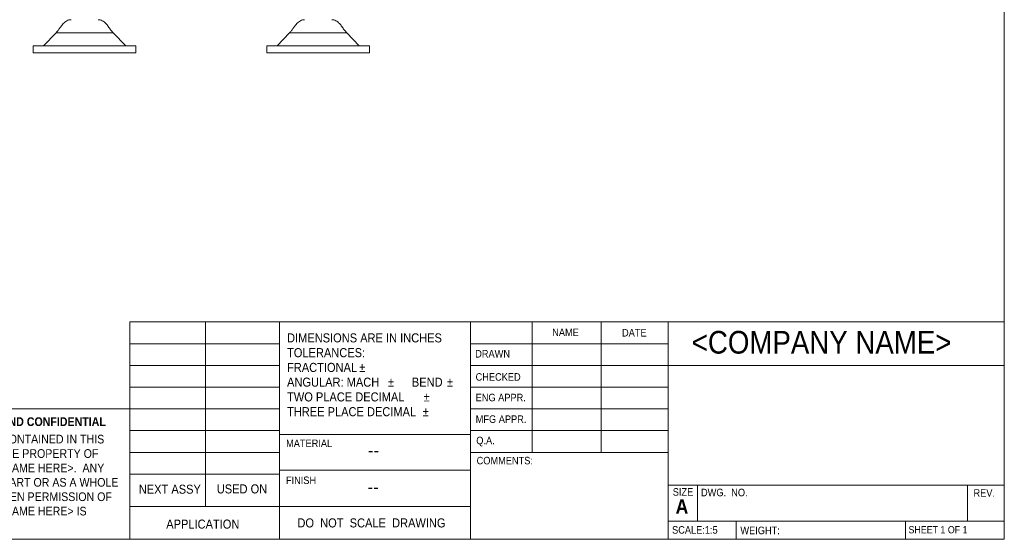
# Model space of a CAD drawing. Header units: millimetres. Extents: x 8 to 270, y 10 to 208.
# Tile 2 of 14: x 97 to 270, y 10 to 101. Entities that reach past the tile are written whole.
import ezdxf

# ---------------------------------------------------------------- set-up
doc = ezdxf.new("R2010")
doc.units = ezdxf.units.MM
doc.styles.add('SLDTEXTSTYLE0', font='GOTHIC.TTF', dxfattribs={"width": 0.913})
doc.styles.add('SLDTEXTSTYLE1', font='GOTHICB.TTF', dxfattribs={"width": 0.913})

# ---------------------------------------------------------------- blocks, each defined once
blk = doc.blocks.new('SW_NOTE_0')
at = {"color": 0, "linetype": 'Continuous', "lineweight": 0, "attachment_point": 1, "style": 'SLDTEXTSTYLE0'}
for s, insert, char_height in [('DIMENSIONS ARE IN INCHES', (0, 2.03), 1.5875), ('TOLERANCES:', (0, -0.56), 1.5875), ('FRACTIONAL', (0, -3.15), 1.587), ('%%p', (12.64, -3.15), 1.587), ('ANGULAR: MACH', (0, -5.73), 1.5875), ('%%p', (17.67, -5.73), 1.587), ('     BEND ', (19.18, -5.73), 1.587), ('%%p', (28.03, -5.73), 1.587), ('TWO PLACE DECIMAL    ', (0, -8.32), 1.5875), ('%%p', (23.92, -8.32), 1.587), ('THREE PLACE DECIMAL  ', (0, -10.91), 1.5875), ('%%p', (23.78, -10.91), 1.587)]:
    blk.add_mtext(s, dxfattribs=dict(at, insert=insert, char_height=char_height))
blk = doc.blocks.new('SW_NOTE_1')
at = {"color": 0, "linetype": 'Continuous', "lineweight": 0, "char_height": 1.524, "attachment_point": 1, "style": 'SLDTEXTSTYLE0'}
for s, insert in [('THE INFORMATION CONTAINED IN THIS', (0, 1.95)), ('DRAWING IS THE SOLE PROPERTY OF', (0, -0.58)), ('<INSERT COMPANY NAME HERE>.  ANY ', (0, -3.1)), ('REPRODUCTION IN PART OR AS A WHOLE', (0, -5.63)), ('WITHOUT THE WRITTEN PERMISSION OF', (0, -8.15)), ('<INSERT COMPANY NAME HERE> IS ', (0, -10.67)), ('PROHIBITED.', (0, -13.2))]:
    blk.add_mtext(s, dxfattribs=dict(at, insert=insert))

msp = doc.modelspace()

# ---------------------------------------------------------------- linework, layer by layer
at = {"color": 8, "linetype": 'Continuous', "lineweight": 0, "true_color": 0x808080}
for p, q in [((270, 9.96), (270, 208.08)), ((116.77, 9.96), (116.77, 48.06)), ((116.77, 48.06), (143, 48.06)), ((130.03, 48.06), (130.03, 15.74)), ((143, 9.96), (143, 48.06)), ((143, 48.06), (270, 48.06)), ((176.45, 48.06), (176.45, 9.96)), ((187.29, 48.06), (187.29, 25.2)), ((199.38, 48.06), (199.38, 25.2)), ((211.11, 48.06), (211.11, 9.96)), ((116.77, 44.25), (143, 44.25)), ((176.45, 44.25), (211.11, 44.25)), ((116.77, 40.44), (143, 40.44)), ((176.45, 40.44), (270, 40.44)), ((116.77, 36.63), (143, 36.63)), ((176.45, 36.63), (211.11, 36.63)), ((116.77, 32.82), (75.44, 32.82)), ((116.77, 32.82), (143, 32.82)), ((176.45, 32.82), (211.11, 32.82)), ((116.77, 29.01), (143, 29.01)), ((176.45, 28.31), (143, 28.31)), ((176.45, 29.01), (211.11, 29.01)), ((116.77, 25.2), (143, 25.2)), ((176.45, 25.2), (211.11, 25.2)), ((116.77, 21.39), (143, 21.39)), ((143, 22.09), (176.45, 22.09)), ((211.11, 19.48), (270, 19.48)), ((216.21, 19.48), (216.21, 13.13)), ((263.57, 19.48), (263.57, 13.13)), ((143, 15.74), (116.77, 15.74)), ((143, 15.74), (176.45, 15.74)), ((211.11, 13.13), (270, 13.13)), ((222.99, 13.13), (222.99, 9.96)), ((252.69, 13.13), (252.69, 9.96)), ((270, 9.96), (8.38, 9.96))]:
    msp.add_line(p, q, dxfattribs=at)
at = {"color": 7, "linetype": 'Continuous', "lineweight": 15}
for p, q in [((103.83, 98.77), (101.63, 96.47)), ((113.83, 98.77), (103.83, 98.77)), ((116.03, 96.47), (113.83, 98.77)), ((144.75, 98.77), (142.56, 96.47)), ((154.76, 98.77), (144.75, 98.77)), ((156.96, 96.47), (154.76, 98.77)), ((99.83, 96.47), (99.83, 95.27)), ((117.83, 96.47), (99.83, 96.47)), ((117.83, 95.27), (99.83, 95.27)), ((117.83, 95.27), (117.83, 96.47)), ((140.76, 96.47), (140.76, 95.27)), ((158.76, 96.47), (140.76, 96.47)), ((158.76, 95.27), (140.76, 95.27)), ((158.76, 95.27), (158.76, 96.47))]:
    msp.add_line(p, q, dxfattribs=at)
for points, knots in [([(106.47, 101.06), (106.35, 101.05), (106.08, 101.03), (105.71, 100.88), (105.37, 100.66), (105.08, 100.37), (104.79, 100.02), (104.5, 99.61), (104.19, 99.17), (103.95, 98.9), (103.83, 98.77)], [0, 0, 0, 0, 0.104409, 0.217184, 0.327206, 0.438697, 0.552843, 0.704743, 0.855255, 1, 1, 1, 1]), ([(113.83, 98.77), (113.69, 98.94), (113.38, 99.28), (113, 99.86), (112.63, 100.33), (112.27, 100.67), (111.94, 100.89), (111.57, 101.03), (111.32, 101.05), (111.2, 101.06)], [0, 0, 0, 0, 0.185867, 0.379324, 0.570923, 0.6806, 0.788989, 0.900242, 1, 1, 1, 1]), ([(147.37, 101.06), (147.26, 101.05), (147, 101.03), (146.64, 100.88), (146.3, 100.66), (146.01, 100.37), (145.72, 100.02), (145.42, 99.61), (145.11, 99.17), (144.87, 98.9), (144.75, 98.77)], [0, 0, 0, 0, 0.097764, 0.211376, 0.322215, 0.434533, 0.549526, 0.702552, 0.854181, 1, 1, 1, 1]), ([(154.76, 98.77), (154.61, 98.94), (154.31, 99.28), (153.93, 99.86), (153.56, 100.33), (153.2, 100.67), (152.86, 100.89), (152.5, 101.03), (152.25, 101.05), (152.14, 101.06)], [0, 0, 0, 0, 0.186387, 0.380386, 0.572521, 0.682505, 0.791197, 0.902761, 1, 1, 1, 1])]:
    msp.add_open_spline(points, degree=3, knots=knots, dxfattribs=at)

# ---------------------------------------------------------------- block references
at = {"color": 8, "linetype": 'Continuous', "lineweight": 0, "true_color": 0x808080}
for name, p in [('SW_NOTE_0', (144.31, 44.04)), ('SW_NOTE_1', (76.41, 26.34))]:
    msp.add_blockref(name, p, dxfattribs=at)

# ---------------------------------------------------------------- texts
at = {"color": 8, "linetype": 'Continuous', "lineweight": 0, "true_color": 0x808080, "attachment_point": 1}
for s, insert, char_height, style in [('NAME', (190.78, 46.9), 1.323, 'SLDTEXTSTYLE0'), ('DATE', (203.01, 46.84), 1.323, 'SLDTEXTSTYLE0'), ('<COMPANY NAME>', (215.23, 46.49), 3.9688, 'SLDTEXTSTYLE0'), ('DRAWN', (177.28, 43.15), 1.323, 'SLDTEXTSTYLE0'), ('CHECKED', (177.35, 39.09), 1.323, 'SLDTEXTSTYLE0'), ('ENG APPR.', (177.36, 35.48), 1.323, 'SLDTEXTSTYLE0'), ('PROPRIETARY AND CONFIDENTIAL', (80.2, 31.35), 1.524, 'SLDTEXTSTYLE1'), ('MFG APPR.', (177.37, 31.69), 1.323, 'SLDTEXTSTYLE0'), ('Q.A.', (177.47, 27.95), 1.323, 'SLDTEXTSTYLE0'), ('MATERIAL', (144.14, 27.45), 1.323, 'SLDTEXTSTYLE0'), ('--', (158.49, 26.79), 2.381, 'SLDTEXTSTYLE0'), ('COMMENTS:', (177.53, 24.42), 1.323, 'SLDTEXTSTYLE0'), ('FINISH', (144.11, 20.97), 1.323, 'SLDTEXTSTYLE0'), ('NEXT ASSY', (118.33, 19.54), 1.587, 'SLDTEXTSTYLE0'), ('USED ON', (132, 19.59), 1.587, 'SLDTEXTSTYLE0'), ('--', (158.43, 20.35), 2.381, 'SLDTEXTSTYLE0'), ('SIZE', (211.9, 18.93), 1.323, 'SLDTEXTSTYLE0'), ('DWG.  NO.', (216.85, 18.83), 1.323, 'SLDTEXTSTYLE0'), ('REV.', (264.6, 18.75), 1.323, 'SLDTEXTSTYLE0'), ('A', (212.39, 16.97), 2.54, 'SLDTEXTSTYLE1'), ('APPLICATION', (123.14, 13.42), 1.5875, 'SLDTEXTSTYLE0'), ('DO  NOT  SCALE  DRAWING', (146.13, 13.63), 1.5875, 'SLDTEXTSTYLE0'), ('SCALE:1:5', (211.78, 12.27), 1.323, 'SLDTEXTSTYLE0'), ('WEIGHT:', (223.75, 12.18), 1.323, 'SLDTEXTSTYLE0'), ('SHEET 1 OF 1', (253.21, 12.28), 1.27, 'SLDTEXTSTYLE0')]:
    msp.add_mtext(s, dxfattribs=dict(at, insert=insert, char_height=char_height, style=style))

doc.saveas('drawing.dxf')
